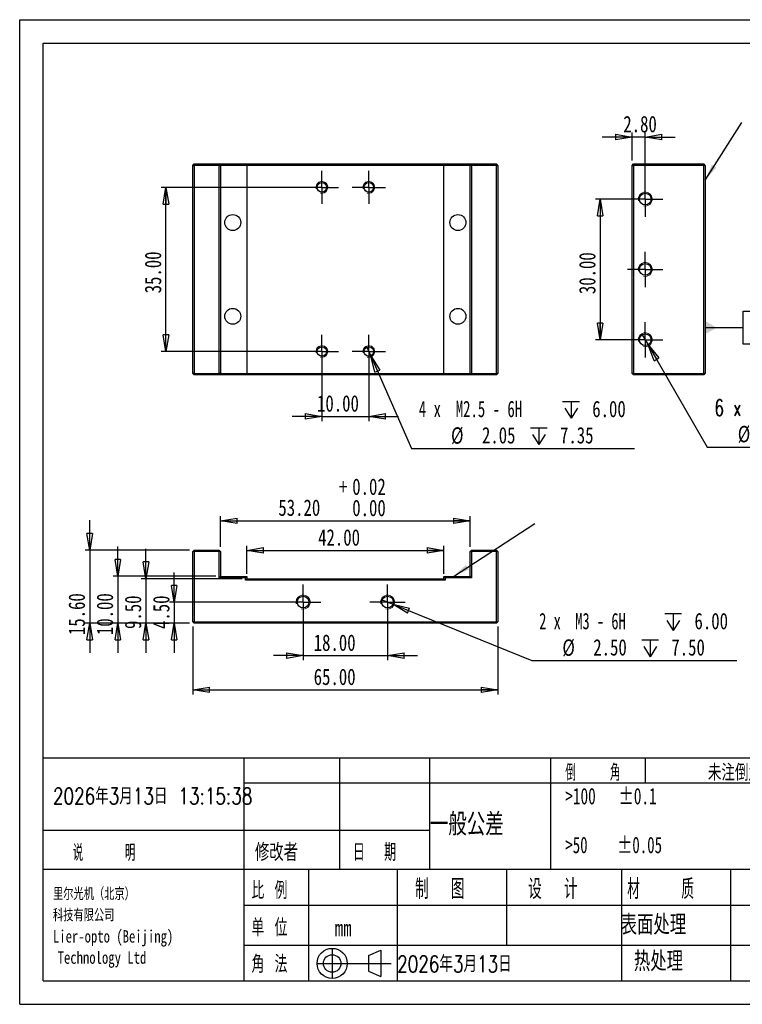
# Model space of a CAD drawing. Header units: millimetres. Extents: x 0 to 297, y 0 to 210.
# Tile 1 of 2: x 0 to 154, y 0 to 210. Entities that reach past the tile are written whole.
import ezdxf

# ---------------------------------------------------------------- set-up
doc = ezdxf.new("R2010")
doc.units = ezdxf.units.MM
doc.layers.add('图层0', color=7, linetype='Continuous', lineweight=25)
doc.styles.add('SLDTEXTSTYLE0', font='TXT', dxfattribs={"width": 0.75, "bigfont": 'bigfont'})
doc.styles.add('SLDTEXTSTYLE1', font='TXT', dxfattribs={"width": 0.75})
doc.styles.add('SLDTEXTSTYLE10', font='TXT', dxfattribs={"width": 0.65, "bigfont": 'bigfont'})
doc.styles.add('SLDTEXTSTYLE12', font='TXT', dxfattribs={"width": 0.645833})
doc.styles.add('SLDTEXTSTYLE13', font='TXT', dxfattribs={"width": 0.660714})
doc.styles.add('SLDTEXTSTYLE2', font='TXT', dxfattribs={"width": 0.666667, "bigfont": 'bigfont'})
doc.styles.add('SLDTEXTSTYLE3', font='TXT', dxfattribs={"width": 0.583333, "bigfont": 'bigfont'})
doc.styles.add('SLDTEXTSTYLE4', font='TXT', dxfattribs={"width": 0.681818})
doc.styles.add('SLDTEXTSTYLE5', font='TXT', dxfattribs={"width": 0.666667})
doc.styles.add('SLDTEXTSTYLE8', font='TXT', dxfattribs={"width": 0.625, "bigfont": 'bigfont'})
doc.styles.add('SLDTEXTSTYLE9', font='TXT', dxfattribs={"width": 0.571429, "bigfont": 'bigfont'})
doc.dimstyles.new('SLDDIMSTYLE0', dxfattribs={"dimtxt": 3.5, "dimasz": 3.556, "dimexe": 0, "dimexo": 0.0625, "dimgap": 0.875, "dimtad": 0, "dimtih": 1, "dimtoh": 1, "dimdec": 6, "dimrnd": 1e-09, "dimzin": 12, "dimdsep": 46, "dimtxsty": 'SLDTEXTSTYLE1', "dimblk1": 'NONE', "dimblk2": 'CLOSED', "dimsah": 1, "dimcen": 0, "dimadec": 0, "dimazin": 3, "dimtfac": 1, "dimtmove": 0, "dimatfit": 3, "dimldrblk": 'NONE', "dimfxl": 0, "dimfrac": 2, "dimtolj": 1, "dimtzin": 12, "dimarcsym": 0})
doc.dimstyles.new('SLDDIMSTYLE1', dxfattribs={"dimtxt": 3.5, "dimasz": 3.556, "dimexe": 0, "dimexo": 0.0625, "dimgap": 0.875, "dimtad": 1, "dimrnd": 1e-09, "dimzin": 4, "dimdsep": 46, "dimtxsty": 'SLDTEXTSTYLE1', "dimblk1": 'CLOSED', "dimblk2": 'CLOSED', "dimsah": 1, "dimcen": 0.09, "dimadec": 0, "dimazin": 1, "dimtfac": 1, "dimtofl": 0, "dimtmove": 0, "dimatfit": 3, "dimldrblk": 'CLOSED', "dimfxl": 0, "dimfrac": 2, "dimtolj": 1, "dimtzin": 12, "dimarcsym": 0})
doc.dimstyles.new('SLDDIMSTYLE2', dxfattribs={"dimtxt": 3.5, "dimasz": 3.556, "dimexe": 0, "dimexo": 0.0625, "dimgap": 0.875, "dimtad": 1, "dimrnd": 1e-09, "dimzin": 4, "dimdsep": 46, "dimtxsty": 'SLDTEXTSTYLE1', "dimblk1": 'CLOSED', "dimblk2": 'CLOSED', "dimsah": 1, "dimcen": 0.09, "dimadec": 0, "dimazin": 1, "dimtfac": 1, "dimtmove": 0, "dimatfit": 0, "dimldrblk": 'CLOSED', "dimfxl": 0, "dimfrac": 2, "dimtolj": 1, "dimtzin": 12, "dimarcsym": 0})
doc.dimstyles.new('SLDDIMSTYLE4', dxfattribs={"dimtxt": 0.18, "dimasz": 3.556, "dimexe": 0, "dimexo": 0.0625, "dimgap": 0, "dimtad": 0, "dimtih": 1, "dimtoh": 1, "dimdec": 0, "dimrnd": 1e-09, "dimzin": 0, "dimdsep": 46, "dimtxsty": 'Standard', "dimsah": 1, "dimcen": 0.09, "dimadec": 0, "dimazin": 0, "dimtfac": 3.556, "dimtdec": 0, "dimtofl": 0, "dimtmove": 0, "dimatfit": 3, "dimfxl": 0, "dimfrac": 2, "dimtolj": 1, "dimtzin": 0, "dimarcsym": 0})
doc.dimstyles.new('SLDDIMSTYLE6', dxfattribs={"dimtxt": 3.5, "dimasz": 3.556, "dimexe": 0, "dimexo": 0.0625, "dimgap": 0.875, "dimtad": 1, "dimrnd": 1e-09, "dimzin": 4, "dimdsep": 46, "dimtxsty": 'SLDTEXTSTYLE1', "dimblk1": 'CLOSED', "dimblk2": 'CLOSED', "dimsah": 1, "dimcen": 0.09, "dimadec": 0, "dimazin": 1, "dimtol": 1, "dimtp": 0.02, "dimtfac": 1, "dimtofl": 0, "dimtmove": 0, "dimatfit": 3, "dimldrblk": 'CLOSED', "dimfxl": 0, "dimfrac": 2, "dimtolj": 1, "dimtzin": 0, "dimarcsym": 0})

# ---------------------------------------------------------------- blocks, each defined once
blk = doc.blocks.new('_Closed')
at = {"color": 0, "linetype": 'ByBlock', "lineweight": -2}
for p, q in [((-1, 0.166667), (0, 0)), ((-1, 0.166667), (-1, -0.166667)), ((0, 0), (-1, -0.166667)), ((0, 0), (-1, 0))]:
    blk.add_line(p, q, dxfattribs=at)
blk = doc.blocks.new('_D')
at = {"layer": '图层0'}
for p, q in [((132.72, 142.82), (133.97, 140.65)), ((133.97, 140.65), (146.55, 118.86)), ((146.55, 118.86), (184.25, 118.86))]:
    blk.add_line(p, q, dxfattribs=at)
at = {"layer": '图层0', "xscale": 3.556, "yscale": 3.556, "rotation": 120.0000000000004}
blk.add_blockref('_Closed', (133.97, 140.65), dxfattribs=at)
at = {"layer": '图层0', "char_height": 3.5, "attachment_point": 1}
for s, insert, style in [('6 x  M3 - 6H 贯穿', (148.14, 128.98), 'SLDTEXTSTYLE10'), ('2.50 贯穿', (159.66, 123.43), 'SLDTEXTSTYLE0'), ('%%c', (153.07, 123.37), 'SLDTEXTSTYLE1')]:
    blk.add_mtext(s, dxfattribs=dict(at, insert=insert, style=style))
blk = doc.blocks.new('_None')
blk = doc.blocks.new('_D_1')
at = {"layer": '图层0'}
for p, q in [((132.34, 171.74), (122.74, 171.74)), ((123.74, 171.74), (123.74, 141.74)), ((132.34, 141.74), (122.74, 141.74))]:
    blk.add_line(p, q, dxfattribs=at)
at = {"layer": '图层0', "xscale": 3.556, "yscale": 3.556}
for p, rotation in [((123.74, 171.74), 90.0000000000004), ((123.74, 141.74), 270.0000000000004)]:
    blk.add_blockref('_Closed', p, dxfattribs=dict(at, rotation=rotation))
at = {"layer": '图层0', "insert": (119.23, 151.47), "char_height": 3.5, "attachment_point": 1, "rotation": 90, "style": 'SLDTEXTSTYLE1'}
blk.add_mtext('30.00', dxfattribs=at)
blk = doc.blocks.new('_D_2')
at = {"layer": '图层0'}
for p, q in [((130.54, 184.97), (124.19, 184.97)), ((130.54, 179.94), (130.54, 185.97)), ((133.34, 184.97), (130.54, 184.97)), ((133.34, 172.74), (133.34, 185.97)), ((133.34, 184.97), (139.69, 184.97))]:
    blk.add_line(p, q, dxfattribs=at)
at = {"layer": '图层0', "xscale": 3.556, "yscale": 3.556}
blk.add_blockref('_Closed', (130.54, 184.97), dxfattribs=at)
at = {"layer": '图层0', "xscale": 3.556, "yscale": 3.556, "rotation": 180.0000000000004}
blk.add_blockref('_Closed', (133.34, 184.97), dxfattribs=at)
at = {"layer": '图层0', "insert": (128.67, 189.49), "char_height": 3.5, "attachment_point": 1, "style": 'SLDTEXTSTYLE1'}
blk.add_mtext('2.80', dxfattribs=at)
blk = doc.blocks.new('SW_CENTERMARKSYMBOL_0')
at = {"layer": '图层0', "color": 0}
for p, q in [((0, 2.5), (0, 3.75)), ((0, 0), (0, 2.5)), ((-2.5, 0), (-3.75, 0)), ((0, 0), (-2.5, 0)), ((0, 0), (0, -2.5)), ((0, 0), (2.5, 0)), ((2.5, 0), (3.75, 0)), ((0, -2.5), (0, -3.75))]:
    blk.add_line(p, q, dxfattribs=at)
blk = doc.blocks.new('SW_CENTERMARKSYMBOL_1')
at = {"layer": '图层0', "color": 0}
for p, q in [((0, 2.5), (0, 3.75)), ((0, 0), (0, 2.5)), ((-2.5, 0), (-3.75, 0)), ((0, 0), (-2.5, 0)), ((0, 0), (0, -2.5)), ((0, 0), (2.5, 0)), ((2.5, 0), (3.75, 0)), ((0, -2.5), (0, -3.75))]:
    blk.add_line(p, q, dxfattribs=at)
blk = doc.blocks.new('SW_CENTERMARKSYMBOL_2')
at = {"layer": '图层0', "color": 0}
for p, q in [((0, 2.5), (0, 3.75)), ((0, 0), (0, 2.5)), ((-2.5, 0), (-3.75, 0)), ((0, 0), (-2.5, 0)), ((0, 0), (0, -2.5)), ((0, 0), (2.5, 0)), ((2.5, 0), (3.75, 0)), ((0, -2.5), (0, -3.75))]:
    blk.add_line(p, q, dxfattribs=at)
blk = doc.blocks.new('SW_DATUMTAG_0')
at = {"layer": '图层0', "color": 0}
for p, q in [((-1.77, -0.72), (-1.77, 6.28)), ((-1.77, 6.28), (5.23, 6.28)), ((5.23, 6.28), (5.23, -0.72)), ((-9.84, 2.78), (-1.77, 2.78)), ((5.23, -0.72), (-1.77, -0.72))]:
    blk.add_line(p, q, dxfattribs=at)
blk.add_solid([(-9.84, 1.38), (-9.84, 4.18), (-7.39, 2.78)], dxfattribs=at)
at = {"layer": '图层0', "color": 0, "insert": (0, 4.51), "char_height": 3.5, "attachment_point": 1, "style": 'SLDTEXTSTYLE1'}
blk.add_mtext('A', dxfattribs=at)
blk = doc.blocks.new('SW_SYMBOL_HOLE_DEPTH')
at = {"layer": '图层0', "color": 0}
for p, q in [((0, 875), (800, 875)), ((100, 555), (400, 75)), ((400, 875), (400, 75)), ((700, 555), (400, 75))]:
    blk.add_line(p, q, dxfattribs=at)
blk = doc.blocks.new('_D_9')
at = {"layer": '图层0'}
for p, q in [((74, 140.17), (74.83, 138.3)), ((74.83, 138.3), (83.49, 118.56)), ((83.49, 118.56), (131.08, 118.56))]:
    blk.add_line(p, q, dxfattribs=at)
at = {"layer": '图层0', "xscale": 3.556, "yscale": 3.556, "rotation": 113.6885160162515}
blk.add_blockref('_Closed', (74.83, 138.3, 34.7), dxfattribs=at)
at = {"layer": '图层0', "xscale": 0.004470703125, "yscale": 0.004470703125, "zscale": 0.004470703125}
for p in [(115.74, 124.65), (108.87, 119.04)]:
    blk.add_blockref('SW_SYMBOL_HOLE_DEPTH', p, dxfattribs=at)
at = {"layer": '图层0', "char_height": 3.5, "attachment_point": 1}
for s, insert, style in [('4 x  M2.5 - 6H', (85.08, 128.73), 'SLDTEXTSTYLE13'), ('6.00', (122.05, 128.73), 'SLDTEXTSTYLE1'), ('%%c', (91.95, 123.07), 'SLDTEXTSTYLE1'), ('2.05', (98.54, 123.12), 'SLDTEXTSTYLE1'), ('7.35', (115.18, 123.12), 'SLDTEXTSTYLE1')]:
    blk.add_mtext(s, dxfattribs=dict(at, insert=insert, style=style))
blk = doc.blocks.new('_D_10')
at = {"layer": '图层0'}
for p, q in [((64.42, 138.24), (64.42, 124.4)), ((74.42, 138.24), (74.42, 124.4)), ((64.42, 125.4), (58.07, 125.4)), ((64.42, 125.4), (74.42, 125.4)), ((74.42, 125.4), (80.77, 125.4))]:
    blk.add_line(p, q, dxfattribs=at)
at = {"layer": '图层0', "xscale": 3.556, "yscale": 3.556}
blk.add_blockref('_Closed', (64.42, 125.4, 34.7), dxfattribs=at)
at = {"layer": '图层0', "xscale": 3.556, "yscale": 3.556, "rotation": 180.0000000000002}
blk.add_blockref('_Closed', (74.42, 125.4, 34.7), dxfattribs=at)
at = {"layer": '图层0', "insert": (63.38, 129.91), "char_height": 3.5, "attachment_point": 1, "style": 'SLDTEXTSTYLE1'}
blk.add_mtext('10.00', dxfattribs=at)
blk = doc.blocks.new('_D_11')
at = {"layer": '图层0'}
for p, q in [((63.42, 174.24), (30.17, 174.24)), ((31.17, 139.24), (31.17, 174.24)), ((63.42, 139.24), (30.17, 139.24))]:
    blk.add_line(p, q, dxfattribs=at)
at = {"layer": '图层0', "xscale": 3.556, "yscale": 3.556}
for p, rotation in [((31.17, 174.24, 34.7), 90.00000000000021), ((31.17, 139.24, 34.7), 270.0000000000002)]:
    blk.add_blockref('_Closed', p, dxfattribs=dict(at, rotation=rotation))
at = {"layer": '图层0', "insert": (26.66, 151.64), "char_height": 3.5, "attachment_point": 1, "rotation": 90, "style": 'SLDTEXTSTYLE1'}
blk.add_mtext('35.00', dxfattribs=at)
blk = doc.blocks.new('SW_CENTERMARKSYMBOL_6')
at = {"layer": '图层0', "color": 0}
for p, q in [((0, 2.5), (0, 3.525)), ((0, 0), (0, 2.5)), ((-2.5, 0), (-3.525, 0)), ((0, 0), (-2.5, 0)), ((0, 0), (0, -2.5)), ((0, 0), (2.5, 0)), ((2.5, 0), (3.525, 0)), ((0, -2.5), (0, -3.525))]:
    blk.add_line(p, q, dxfattribs=at)
blk = doc.blocks.new('SW_CENTERMARKSYMBOL_7')
at = {"layer": '图层0', "color": 0}
for p, q in [((0, 2.5), (0, 3.525)), ((0, 0), (0, 2.5)), ((-2.5, 0), (-3.525, 0)), ((0, 0), (-2.5, 0)), ((0, 0), (0, -2.5)), ((0, 0), (2.5, 0)), ((2.5, 0), (3.525, 0)), ((0, -2.5), (0, -3.525))]:
    blk.add_line(p, q, dxfattribs=at)
blk = doc.blocks.new('SW_CENTERMARKSYMBOL_8')
at = {"layer": '图层0', "color": 0}
for p, q in [((0, 2.5), (0, 3.525)), ((0, 0), (0, 2.5)), ((-2.5, 0), (-3.525, 0)), ((0, 0), (-2.5, 0)), ((0, 0), (0, -2.5)), ((0, 0), (2.5, 0)), ((2.5, 0), (3.525, 0)), ((0, -2.5), (0, -3.525))]:
    blk.add_line(p, q, dxfattribs=at)
blk = doc.blocks.new('SW_CENTERMARKSYMBOL_9')
at = {"layer": '图层0', "color": 0}
for p, q in [((0, 2.5), (0, 3.525)), ((0, 0), (0, 2.5)), ((-2.5, 0), (-3.525, 0)), ((0, 0), (-2.5, 0)), ((0, 0), (0, -2.5)), ((0, 0), (2.5, 0)), ((2.5, 0), (3.525, 0)), ((0, -2.5), (0, -3.525))]:
    blk.add_line(p, q, dxfattribs=at)
blk = doc.blocks.new('_D_12')
at = {"layer": '图层0'}
for p, q in [((77.26, 86.25), (79.57, 85.31)), ((79.57, 85.31), (109.15, 73.31)), ((109.15, 73.31), (152.87, 73.31))]:
    blk.add_line(p, q, dxfattribs=at)
at = {"layer": '图层0', "xscale": 3.556, "yscale": 3.556, "rotation": 157.9301654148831}
blk.add_blockref('_Closed', (79.57, 85.31, 31.5), dxfattribs=at)
at = {"layer": '图层0', "xscale": 0.004470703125, "yscale": 0.004470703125, "zscale": 0.004470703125}
for p in [(137.53, 79.41), (132.59, 73.8)]:
    blk.add_blockref('SW_SYMBOL_HOLE_DEPTH', p, dxfattribs=at)
at = {"layer": '图层0', "char_height": 3.5, "attachment_point": 1}
for s, insert, style in [('2 x  M3 - 6H', (110.74, 83.49), 'SLDTEXTSTYLE12'), ('6.00', (143.84, 83.49), 'SLDTEXTSTYLE1'), ('%%c', (115.68, 77.83), 'SLDTEXTSTYLE1'), ('2.50', (122.27, 77.88), 'SLDTEXTSTYLE1'), ('7.50', (138.91, 77.88), 'SLDTEXTSTYLE1')]:
    blk.add_mtext(s, dxfattribs=dict(at, insert=insert, style=style))
blk = doc.blocks.new('_D_13')
at = {"layer": '图层0'}
for p, q in [((60.42, 84.78), (60.42, 73.37)), ((78.42, 84.78), (78.42, 73.37)), ((60.42, 74.37), (54.07, 74.37)), ((60.42, 74.37), (78.42, 74.37)), ((78.42, 74.37), (84.77, 74.37))]:
    blk.add_line(p, q, dxfattribs=at)
at = {"layer": '图层0', "xscale": 3.556, "yscale": 3.556}
blk.add_blockref('_Closed', (60.42, 74.37, 31.5), dxfattribs=at)
at = {"layer": '图层0', "xscale": 3.556, "yscale": 3.556, "rotation": 180.0000000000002}
blk.add_blockref('_Closed', (78.42, 74.37, 31.5), dxfattribs=at)
at = {"layer": '图层0', "insert": (62.67, 78.88), "char_height": 3.5, "attachment_point": 1, "style": 'SLDTEXTSTYLE1'}
blk.add_mtext('18.00', dxfattribs=at)
blk = doc.blocks.new('_D_14')
at = {"layer": '图层0'}
for p, q in [((32.93, 85.78), (32.93, 92.13)), ((59.42, 85.78), (31.93, 85.78)), ((32.93, 85.78), (32.93, 81.28)), ((36.22, 81.28), (31.93, 81.28)), ((32.93, 81.28), (32.93, 74.93))]:
    blk.add_line(p, q, dxfattribs=at)
at = {"layer": '图层0', "xscale": 3.556, "yscale": 3.556}
for p, rotation in [((32.93, 85.78, 31.5), 270.0000000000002), ((32.93, 81.28, 31.5), 90.0000000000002)]:
    blk.add_blockref('_Closed', p, dxfattribs=dict(at, rotation=rotation))
at = {"layer": '图层0', "insert": (28.41, 80.05), "char_height": 3.5, "attachment_point": 1, "rotation": 90, "style": 'SLDTEXTSTYLE1'}
blk.add_mtext('4.50', dxfattribs=at)
blk = doc.blocks.new('_D_15')
at = {"layer": '图层0'}
for p, q in [((26.92, 90.78), (26.92, 97.13)), ((47.42, 90.78), (25.92, 90.78)), ((26.92, 90.78), (26.92, 81.28)), ((36.22, 81.28), (25.92, 81.28)), ((26.92, 81.28), (26.92, 74.93))]:
    blk.add_line(p, q, dxfattribs=at)
at = {"layer": '图层0', "xscale": 3.556, "yscale": 3.556}
for p, rotation in [((26.92, 90.78, 31.5), 270.0000000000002), ((26.92, 81.28, 31.5), 90.0000000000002)]:
    blk.add_blockref('_Closed', p, dxfattribs=dict(at, rotation=rotation))
at = {"layer": '图层0', "insert": (22.4, 80.05), "char_height": 3.5, "attachment_point": 1, "rotation": 90, "style": 'SLDTEXTSTYLE1'}
blk.add_mtext('9.50', dxfattribs=at)
blk = doc.blocks.new('_D_16')
at = {"layer": '图层0'}
for p, q in [((20.92, 91.28), (20.92, 97.63)), ((41.82, 91.28), (19.92, 91.28)), ((20.92, 91.28), (20.92, 81.28)), ((36.22, 81.28), (19.92, 81.28)), ((20.92, 81.28), (20.92, 74.93))]:
    blk.add_line(p, q, dxfattribs=at)
at = {"layer": '图层0', "xscale": 3.556, "yscale": 3.556}
for p, rotation in [((20.92, 91.28, 31.5), 270.0000000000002), ((20.92, 81.28, 31.5), 90.0000000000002)]:
    blk.add_blockref('_Closed', p, dxfattribs=dict(at, rotation=rotation))
at = {"layer": '图层0', "insert": (16.4, 78.75), "char_height": 3.5, "attachment_point": 1, "rotation": 90, "style": 'SLDTEXTSTYLE1'}
blk.add_mtext('10.00', dxfattribs=at)
blk = doc.blocks.new('_D_17')
at = {"layer": '图层0'}
for p, q in [((14.92, 96.88), (14.92, 103.23)), ((36.22, 96.88), (13.92, 96.88)), ((14.92, 96.88), (14.92, 81.28)), ((36.22, 81.28), (13.92, 81.28)), ((14.92, 81.28), (14.92, 74.93))]:
    blk.add_line(p, q, dxfattribs=at)
at = {"layer": '图层0', "xscale": 3.556, "yscale": 3.556}
for p, rotation in [((14.92, 96.88, 31.5), 270.0000000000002), ((14.92, 81.28, 31.5), 90.0000000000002)]:
    blk.add_blockref('_Closed', p, dxfattribs=dict(at, rotation=rotation))
at = {"layer": '图层0', "insert": (10.4, 78.75), "char_height": 3.5, "attachment_point": 1, "rotation": 90, "style": 'SLDTEXTSTYLE1'}
blk.add_mtext('15.60', dxfattribs=at)
blk = doc.blocks.new('_D_18')
at = {"layer": '图层0'}
for p, q in [((48.42, 91.78), (48.42, 97.81)), ((48.42, 96.81), (90.42, 96.81)), ((90.42, 91.78), (90.42, 97.81))]:
    blk.add_line(p, q, dxfattribs=at)
at = {"layer": '图层0', "xscale": 3.556, "yscale": 3.556, "rotation": 180.0000000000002}
blk.add_blockref('_Closed', (48.42, 96.81, 31.5), dxfattribs=at)
at = {"layer": '图层0', "xscale": 3.556, "yscale": 3.556}
blk.add_blockref('_Closed', (90.42, 96.81, 31.5), dxfattribs=at)
at = {"layer": '图层0', "insert": (63.61, 101.33), "char_height": 3.5, "attachment_point": 1, "style": 'SLDTEXTSTYLE1'}
blk.add_mtext('42.00', dxfattribs=at)
blk = doc.blocks.new('_D_19')
at = {"layer": '图层0'}
for p, q in [((42.82, 97.58), (42.82, 104.11)), ((42.82, 103.11), (96.02, 103.11)), ((96.02, 97.58), (96.02, 104.11))]:
    blk.add_line(p, q, dxfattribs=at)
at = {"layer": '图层0', "xscale": 3.556, "yscale": 3.556, "rotation": 180.0000000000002}
blk.add_blockref('_Closed', (42.82, 103.11, 31.5), dxfattribs=at)
at = {"layer": '图层0', "xscale": 3.556, "yscale": 3.556}
blk.add_blockref('_Closed', (96.02, 103.11, 31.5), dxfattribs=at)
at = {"layer": '图层0', "char_height": 3.5, "attachment_point": 1, "style": 'SLDTEXTSTYLE1'}
for s, insert in [('+', (68.07, 112.15)), ('0.02', (70.89, 112.15)), ('53.20', (55.14, 107.68)), ('0.00', (70.89, 107.62))]:
    blk.add_mtext(s, dxfattribs=dict(at, insert=insert))
blk = doc.blocks.new('_D_20')
at = {"layer": '图层0'}
for p, q in [((36.92, 80.58), (36.92, 66.08)), ((101.92, 80.58), (101.92, 66.08)), ((36.92, 67.08), (101.92, 67.08))]:
    blk.add_line(p, q, dxfattribs=at)
at = {"layer": '图层0', "xscale": 3.556, "yscale": 3.556, "rotation": 180.0000000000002}
blk.add_blockref('_Closed', (36.92, 67.08, 31.5), dxfattribs=at)
at = {"layer": '图层0', "xscale": 3.556, "yscale": 3.556}
blk.add_blockref('_Closed', (101.92, 67.08, 31.5), dxfattribs=at)
at = {"layer": '图层0', "insert": (62.67, 71.6), "char_height": 3.5, "attachment_point": 1, "style": 'SLDTEXTSTYLE1'}
blk.add_mtext('65.00', dxfattribs=at)
blk = doc.blocks.new('SW_CENTERMARKSYMBOL_10')
at = {"layer": '图层0', "color": 0}
for p, q in [((0, 2.5), (0, 3.75)), ((0, 0), (0, 2.5)), ((-2.5, 0), (-3.75, 0)), ((0, 0), (-2.5, 0)), ((0, 0), (0, -2.5)), ((0, 0), (2.5, 0)), ((2.5, 0), (3.75, 0)), ((0, -2.5), (0, -3.75))]:
    blk.add_line(p, q, dxfattribs=at)
blk = doc.blocks.new('SW_CENTERMARKSYMBOL_11')
at = {"layer": '图层0', "color": 0}
for p, q in [((0, 2.5), (0, 3.75)), ((0, 0), (0, 2.5)), ((-2.5, 0), (-3.75, 0)), ((0, 0), (-2.5, 0)), ((0, 0), (0, -2.5)), ((0, 0), (2.5, 0)), ((2.5, 0), (3.75, 0)), ((0, -2.5), (0, -3.75))]:
    blk.add_line(p, q, dxfattribs=at)

msp = doc.modelspace()

# ---------------------------------------------------------------- linework, layer by layer
at = {"color": 7, "linetype": 'Continuous', "lineweight": 25}
for p, q in [((36.9155094, 178.9353994), (37.2155094, 179.2353994)), ((36.9155094, 134.5353994), (36.9155094, 178.9353994)), ((36.9155094, 178.9353994), (37.2155094, 178.9353994)), ((37.2155094, 178.9353994), (37.2155094, 179.2353994)), ((37.2155094, 179.2353994), (42.5155094, 179.2353994)), ((37.2155094, 178.9353994), (37.2155094, 134.5353994)), ((42.5155094, 178.9353994), (37.2155094, 178.9353994)), ((42.5155094, 179.2353994), (42.5155094, 178.9353994)), ((42.5155094, 179.2353994), (42.8155094, 178.9353994)), ((42.5155094, 179.2353994), (48.1155094, 179.2353994)), ((42.5155094, 134.5353994), (42.5155094, 178.9353994)), ((42.5155094, 178.9353994), (42.8155094, 178.9353994)), ((42.8155094, 178.9353994), (42.8155094, 134.5353994)), ((48.4155094, 178.9353994), (42.8155094, 178.9353994)), ((48.1155094, 179.2353994), (48.4155094, 178.9353994)), ((48.1155094, 179.2353994), (90.7155094, 179.2353994)), ((48.4155094, 178.9353994), (48.4155094, 134.5353994)), ((90.4155094, 178.9353994), (48.4155094, 178.9353994)), ((90.7155094, 179.2353994), (90.4155094, 178.9353994)), ((96.0155094, 178.9353994), (90.4155094, 178.9353994)), ((90.4155094, 134.5353994), (90.4155094, 178.9353994)), ((90.7155094, 179.2353994), (96.3155094, 179.2353994)), ((96.3155094, 179.2353994), (96.0155094, 178.9353994)), ((96.0155094, 134.5353994), (96.0155094, 178.9353994)), ((96.3155094, 178.9353994), (96.0155094, 178.9353994)), ((96.3155094, 178.9353994), (96.3155094, 179.2353994)), ((96.3155094, 179.2353994), (101.6155094, 179.2353994)), ((96.3155094, 178.9353994), (96.3155094, 134.5353994)), ((101.6155094, 178.9353994), (96.3155094, 178.9353994)), ((101.6155094, 178.9353994), (101.6155094, 179.2353994)), ((101.9155094, 178.9353994), (101.6155094, 179.2353994)), ((101.6155094, 134.5353994), (101.6155094, 178.9353994)), ((101.6155094, 178.9353994), (101.9155094, 178.9353994)), ((101.9155094, 178.9353994), (101.9155094, 134.5353994)), ((130.5431543, 178.9353994), (130.8431543, 179.2353994)), ((130.5431543, 134.5353994), (130.5431543, 178.9353994)), ((130.5431543, 178.9353994), (130.8431543, 178.9353994)), ((130.8431543, 178.9353994), (130.8431543, 179.2353994)), ((130.8431543, 179.2353994), (145.8431543, 179.2353994)), ((130.8431543, 178.9353994), (130.8431543, 134.5353994)), ((145.8431543, 178.9353994), (130.8431543, 178.9353994)), ((145.8431543, 178.9353994), (145.8431543, 179.2353994)), ((146.1431543, 178.9353994), (145.8431543, 179.2353994)), ((145.8431543, 134.5353994), (145.8431543, 178.9353994)), ((145.8431543, 178.9353994), (146.1431543, 178.9353994)), ((146.1431543, 178.9353994), (146.1431543, 134.5353994)), ((37.2155094, 134.5353994), (36.9155094, 134.5353994)), ((37.2155094, 134.2353994), (36.9155094, 134.5353994)), ((37.2155094, 134.2353994), (37.2155094, 134.5353994)), ((37.2155094, 134.5353994), (42.5155094, 134.5353994)), ((42.5155094, 134.5353994), (42.5155094, 134.2353994)), ((42.8155094, 134.5353994), (42.5155094, 134.2353994)), ((42.8155094, 134.5353994), (42.5155094, 134.5353994)), ((42.8155094, 134.5353994), (48.4155094, 134.5353994)), ((48.4155094, 134.5353994), (48.1155094, 134.2353994)), ((48.4155094, 134.5353994), (90.4155094, 134.5353994)), ((90.4155094, 134.5353994), (96.0155094, 134.5353994)), ((90.4155094, 134.5353994), (90.7155094, 134.2353994)), ((96.0155094, 134.5353994), (96.3155094, 134.5353994)), ((96.0155094, 134.5353994), (96.3155094, 134.2353994)), ((96.3155094, 134.2353994), (96.3155094, 134.5353994)), ((96.3155094, 134.5353994), (101.6155094, 134.5353994)), ((101.6155094, 134.2353994), (101.6155094, 134.5353994)), ((101.9155094, 134.5353994), (101.6155094, 134.5353994)), ((101.6155094, 134.2353994), (101.9155094, 134.5353994)), ((130.8431543, 134.5353994), (130.5431543, 134.5353994)), ((130.8431543, 134.2353994), (130.5431543, 134.5353994)), ((130.8431543, 134.5353994), (145.8431543, 134.5353994)), ((130.8431543, 134.2353994), (130.8431543, 134.5353994)), ((146.1431543, 134.5353994), (145.8431543, 134.5353994)), ((145.8431543, 134.2353994), (145.8431543, 134.5353994)), ((145.8431543, 134.2353994), (146.1431543, 134.5353994)), ((42.5155094, 134.2353994), (37.2155094, 134.2353994)), ((48.1155094, 134.2353994), (42.5155094, 134.2353994)), ((90.7155094, 134.2353994), (48.1155094, 134.2353994)), ((96.3155094, 134.2353994), (90.7155094, 134.2353994)), ((101.6155094, 134.2353994), (96.3155094, 134.2353994)), ((145.8431543, 134.2353994), (130.8431543, 134.2353994)), ((37.2155094, 96.8770567), (36.9155094, 96.5770567)), ((37.2155094, 96.5770567), (37.2155094, 96.8770567)), ((37.2155094, 96.8770567), (42.5155094, 96.8770567)), ((42.5155094, 96.8770567), (42.5155094, 96.5770567)), ((42.8155094, 96.5770567), (42.5155094, 96.8770567)), ((96.0155094, 96.5770567), (96.3155094, 96.8770567)), ((96.3155094, 96.5770567), (96.3155094, 96.8770567)), ((96.3155094, 96.8770567), (101.6155094, 96.8770567)), ((101.6155094, 96.5770567), (101.6155094, 96.8770567)), ((101.9155094, 96.5770567), (101.6155094, 96.8770567)), ((36.9155094, 81.5770567), (36.9155094, 96.5770567)), ((37.2155094, 96.5770567), (36.9155094, 96.5770567)), ((37.2155094, 96.5770567), (37.2155094, 81.5770567)), ((42.5155094, 96.5770567), (37.2155094, 96.5770567)), ((42.5155094, 90.9770567), (42.5155094, 96.5770567)), ((42.8155094, 96.5770567), (42.5155094, 96.5770567)), ((42.8155094, 96.5770567), (42.8155094, 91.2770567)), ((96.0155094, 91.2770567), (96.0155094, 96.5770567)), ((96.0155094, 96.5770567), (96.3155094, 96.5770567)), ((96.3155094, 96.5770567), (96.3155094, 90.9770567)), ((101.6155094, 96.5770567), (96.3155094, 96.5770567)), ((101.6155094, 81.5770567), (101.6155094, 96.5770567)), ((101.6155094, 96.5770567), (101.9155094, 96.5770567)), ((101.9155094, 96.5770567), (101.9155094, 81.5770567)), ((42.8155094, 91.2770567), (42.5155094, 90.9770567)), ((48.1155094, 90.9770567), (42.5155094, 90.9770567)), ((42.8155094, 91.2770567), (48.4155094, 91.2770567)), ((48.4155094, 91.2770567), (48.1155094, 90.9770567)), ((48.1155094, 90.4770567), (48.1155094, 90.9770567)), ((48.4155094, 90.7770567), (48.1155094, 90.4770567)), ((90.7155094, 90.4770567), (48.1155094, 90.4770567)), ((48.4155094, 91.2770567), (48.4155094, 90.7770567)), ((48.4155094, 90.7770567), (90.4155094, 90.7770567)), ((90.4155094, 91.2770567), (96.0155094, 91.2770567)), ((90.4155094, 91.2770567), (90.7155094, 90.9770567)), ((90.4155094, 90.7770567), (90.4155094, 91.2770567)), ((90.4155094, 90.7770567), (90.7155094, 90.4770567)), ((90.7155094, 90.9770567), (90.7155094, 90.4770567)), ((96.3155094, 90.9770567), (90.7155094, 90.9770567)), ((96.0155094, 91.2770567), (96.3155094, 90.9770567)), ((36.9155094, 81.5770567), (37.2155094, 81.2770567)), ((37.2155094, 81.5770567), (36.9155094, 81.5770567)), ((37.2155094, 81.5770567), (101.6155094, 81.5770567)), ((37.2155094, 81.5770567), (37.2155094, 81.2770567)), ((101.6155094, 81.2770567), (37.2155094, 81.2770567)), ((101.6155094, 81.5770567), (101.9155094, 81.5770567)), ((101.6155094, 81.2770567), (101.9155094, 81.5770567)), ((101.6155094, 81.5770567), (101.6155094, 81.2770567))]:
    msp.add_line(p, q, dxfattribs=at)
for centre, radius in [((64.4155094, 174.2353994), 1.025), ((74.4155094, 174.2353994), 1.025), ((133.3431543, 171.7353994), 1.25), ((45.4155094, 166.7353994), 1.7), ((93.4155094, 166.7353994), 1.7), ((133.3431543, 156.7353994), 1.25), ((45.4155094, 146.7353994), 1.7), ((93.4155094, 146.7353994), 1.7), ((133.3431543, 141.7353994), 1.25), ((64.4155094, 139.2353994), 1.025), ((74.4155094, 139.2353994), 1.025), ((60.4155094, 85.7770567), 1.25), ((78.4155094, 85.7770567), 1.25)]:
    msp.add_circle(centre, radius, dxfattribs=at)
at = {"color": 7, "linetype": 'Continuous', "lineweight": 18}
for centre, radius in [((64.4155094, 174.2353994), 1.25), ((74.4155094, 174.2353994), 1.25), ((133.3431543, 171.7353994), 1.5), ((133.3431543, 171.7353994), 1.5), ((133.3431543, 156.7353994), 1.5), ((133.3431543, 156.7353994), 1.5), ((133.3431543, 141.7353994), 1.5), ((133.3431543, 141.7353994), 1.5), ((64.4155094, 139.2353994), 1.25), ((74.4155094, 139.2353994), 1.25), ((60.4155094, 85.7770567), 1.5), ((78.4155094, 85.7770567), 1.5)]:
    msp.add_arc(centre, radius, 255, 195, dxfattribs=at)
at = {"layer": '图层0'}
for p, q in [((0, 0), (0, 210)), ((0, 210), (297, 210)), ((5, 4.9828915), (5, 204.9828915)), ((5, 204.9828915), (292, 204.9828915)), ((113.1767214, 52.5), (113.1767214, 28.7414458)), ((292, 52.5), (5, 52.5)), ((47.7573077, 52.5), (47.7573077, 4.9828915)), ((68.1924122, 52.5), (68.1924122, 28.7414458)), ((87.3779134, 52.5), (87.3779134, 28.7414458)), ((133.3211495, 52.5), (133.3211495, 47.2066813)), ((47.7573077, 47.2066813), (221.3534427, 47.2066813)), ((5, 37.1421561), (47.7573077, 37.1421561)), ((47.7573077, 37.1421561), (87.3779134, 37.1421561)), ((221.3534427, 28.7414458), (5, 28.7414458)), ((61.5960298, 28.7414458), (61.5960298, 4.9828915)), ((80.4670145, 28.7414458), (80.4670145, 4.9828915)), ((103.741229, 28.7414458), (103.741229, 12.6098759)), ((128.2735091, 28.7414458), (128.2735091, 4.9828915)), ((151.5477236, 28.7414458), (151.5477236, 4.9828915)), ((221.3534427, 21.0625238), (47.7573077, 21.0625238)), ((47.7573077, 12.6098759), (198, 12.6098759)), ((66.6032307, 11.9364443), (66.6032307, 5.5010911)), ((74.359649, 10.3854361), (76.9878569, 11.5392834)), ((76.9878569, 11.5392834), (76.9878569, 5.8982519)), ((63.3855541, 8.7187677), (79.1673464, 8.7187677)), ((74.359649, 10.3854361), (74.359649, 7.0520993)), ((5, 4.9828915), (292, 4.9828915)), ((0, 0), (297, 0))]:
    msp.add_line(p, q, dxfattribs=at)
at = {"layer": '图层0', "color": 7, "linetype": 'Continuous', "lineweight": 25}
msp.add_line((74.359649, 7.0520993), (76.9878569, 5.8982519), dxfattribs=at)
at = {"layer": '图层0'}
for radius in [3.2176766, 1.8666968]:
    msp.add_circle((66.6032307, 8.7187677), radius, dxfattribs=at)

# ---------------------------------------------------------------- block references
for name, p in [('SW_CENTERMARKSYMBOL_8', (64.4155094, 174.2353994)), ('SW_CENTERMARKSYMBOL_9', (74.4155094, 174.2353994)), ('SW_CENTERMARKSYMBOL_2', (133.3431543, 171.7353994)), ('SW_CENTERMARKSYMBOL_1', (133.3431543, 156.7353994)), ('SW_DATUMTAG_0', (155.9783697, 141.535543)), ('SW_CENTERMARKSYMBOL_0', (133.3431543, 141.7353994)), ('SW_CENTERMARKSYMBOL_6', (64.4155094, 139.2353994)), ('SW_CENTERMARKSYMBOL_7', (74.4155094, 139.2353994)), ('SW_CENTERMARKSYMBOL_10', (60.4155094, 85.7770567)), ('SW_CENTERMARKSYMBOL_11', (78.4155094, 85.7770567))]:
    msp.add_blockref(name, p, dxfattribs=at)

# ---------------------------------------------------------------- texts
at = {"layer": '图层0', "attachment_point": 1}
for s, insert, char_height, style in [('倒    角', (116.3016544, 51.1744732), 3.5, 'SLDTEXTSTYLE3'), ('未注倒角处均已C0.3倒角之', (146.6863439, 51.1744732), 3.5, 'SLDTEXTSTYLE0'), ('2026年3月13日 13:15:38', (7.093214, 46.1532431), 3.5, 'SLDTEXTSTYLE0'), ('>100   ±0.1', (116.3016544, 46.1532431), 3.5, 'SLDTEXTSTYLE4'), ('一般公差', (87.447129, 40.7875421), 4.7625, 'SLDTEXTSTYLE0'), ('>50    ±0.05', (116.3016544, 35.7381223), 3.5, 'SLDTEXTSTYLE5'), ('说     明', (11.3255755, 34.0764133), 3.5, 'SLDTEXTSTYLE9'), ('修改者', (50.1465468, 34.2746211), 3.70416667, 'SLDTEXTSTYLE0'), ('日  期', (71.0164675, 34.2746211), 3.70416667, 'SLDTEXTSTYLE8'), ('材    质', (129.5114337, 26.6964485), 4.23333333, 'SLDTEXTSTYLE3'), ('里尔光机（北京）', (7.093214, 24.8687573), 2.64583333, 'SLDTEXTSTYLE0'), ('比 例', (49.4168293, 26.170127), 3.70416667, 'SLDTEXTSTYLE2'), ('制  图', (84.2973261, 26.6964485), 4.23333333, 'SLDTEXTSTYLE8'), ('设  计', (108.3780038, 26.6964485), 4.23333333, 'SLDTEXTSTYLE8'), ('科技有限公司', (7.093214, 20.3409794), 2.64583333, 'SLDTEXTSTYLE0'), ('表面处理', (128.1003226, 19.0946912), 4.23333333, 'SLDTEXTSTYLE0'), ('单 位', (49.4168293, 18.2201521), 3.70416667, 'SLDTEXTSTYLE2'), ('mm', (67.1751076, 18.0219443), 3.5, 'SLDTEXTSTYLE1'), ('Lier-opto (Beijing)', (7.093214, 15.8132015), 2.645833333, 'SLDTEXTSTYLE1'), ('Technology Ltd', (8.0854015, 11.2854236), 2.645833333, 'SLDTEXTSTYLE1'), ('角 法', (49.4168293, 10.4183485), 3.70416667, 'SLDTEXTSTYLE2'), ('2026年3月13日', (80.4670145, 10.3627158), 3.5, 'SLDTEXTSTYLE0'), ('热处理', (130.9225448, 11.2928876), 4.23333333, 'SLDTEXTSTYLE0')]:
    msp.add_mtext(s, dxfattribs=dict(at, insert=insert, char_height=char_height, style=style))

# ---------------------------------------------------------------- dimensions: what is measured, and where the dimension line sits
at = {"layer": '图层0'}
for base, p1, p2, dimstyle, picture, middle in [((130.5431543, 184.9741148), (133.3431543, 171.7353994), (130.5431543, 178.9353994), 'SLDDIMSTYLE2', '_D_2', (133.1949745, 184.9741148)), ((74.4155094, 125.3987633), (64.4155094, 139.2353994), (74.4155094, 139.2353994), 'SLDDIMSTYLE2', '_D_10', (69.1980174, 125.3987633)), ((96.0155094, 103.1107506), (42.8155094, 96.5770567), (96.0155094, 96.5770567), 'SLDDIMSTYLE6', '_D_19', (67.5407805, 103.1107506)), ((90.4155094, 96.8145088), (48.4155094, 90.7770567), (90.4155094, 90.7770567), 'SLDDIMSTYLE1', '_D_18', (69.4296531, 96.8145088)), ((78.4155094, 74.3703347), (60.4155094, 85.7770567), (78.4155094, 85.7770567), 'SLDDIMSTYLE2', '_D_13', (68.4850424, 74.3703347)), ((101.9155094, 67.0840139), (36.9155094, 81.5770567), (101.9155094, 81.5770567), 'SLDDIMSTYLE1', '_D_20', (68.4850424, 67.0840139))]:
    dim = msp.add_linear_dim(base=base, p1=p1, p2=p2, dimstyle=dimstyle, dxfattribs=at)
    dim.commit()
    dim.dimension.update_dxf_attribs({"geometry": picture, "text_midpoint": middle, "dimtype": 160})
for base, p1, p2, dimstyle, picture, middle in [((31.1721378, 174.2353994), (64.4155094, 139.2353994), (64.4155094, 174.2353994), 'SLDDIMSTYLE1', '_D_11', (31.1721378, 157.4545274)), ((123.742172, 141.7353994), (133.3431543, 171.7353994), (133.3431543, 141.7353994), 'SLDDIMSTYLE1', '_D_1', (123.742172, 157.2849324)), ((14.9155094, 81.2770567), (37.2155094, 96.8770567), (37.2155094, 81.2770567), 'SLDDIMSTYLE2', '_D_17', (14.9155094, 84.5726029)), ((20.9155094, 81.2770567), (42.8155094, 91.2770567), (37.2155094, 81.2770567), 'SLDDIMSTYLE2', '_D_16', (20.9155094, 84.5726029)), ((26.9155094, 81.2770567), (48.4155094, 90.7770567), (37.2155094, 81.2770567), 'SLDDIMSTYLE2', '_D_15', (26.9155094, 84.5726029)), ((32.9250839, 81.2770567), (60.4155094, 85.7770567), (37.2155094, 81.2770567), 'SLDDIMSTYLE2', '_D_14', (32.9250839, 84.5726029))]:
    dim = msp.add_linear_dim(base=base, p1=p1, p2=p2, angle=90, dimstyle=dimstyle, dxfattribs=at)
    dim.commit()
    dim.dimension.update_dxf_attribs({"geometry": picture, "text_midpoint": middle, "dimtype": 160})
for p1, p2, text, picture, middle in [((132.7181543, 142.8179311), (133.9681543, 140.6528676), '6 x  M3 - 6H 贯穿\\P%%c 2.50 贯穿\\P', '_D', (166.1959249, 124.4445031)), ((74.003701, 140.1740361), (74.8273177, 138.2967627), '4 x  M2.5 - 6H {\\fGDT;x} 6.00\\P%%c 2.05 {\\fGDT;x} 7.35\\P', '_D_9', (108.0800058, 124.1660912)), ((77.2571011, 86.2467272), (79.5739176, 85.3073862), '2 x  M3 - 6H {\\fGDT;x} 6.00\\P%%c 2.50 {\\fGDT;x} 7.50\\P', '_D_12', (131.8069835, 78.9237819))]:
    dim = msp.add_diameter_dim_2p(p1=p1, p2=p2, text=text, dimstyle='SLDDIMSTYLE0', override={"dimpost": '<>'}, dxfattribs=at)
    dim.commit()
    dim.dimension.update_dxf_attribs({"geometry": picture, "text_midpoint": middle, "dimtype": 163})

# ---------------------------------------------------------------- leaders
for points in [[(146.1431543, 175.8042816), (153.9314396, 188.1017649)], [(92.4478987, 91.2770567), (109.7870712, 102.5182627)]]:
    msp.add_leader(points, dimstyle='SLDDIMSTYLE4', dxfattribs=at)

doc.saveas('drawing.dxf')
